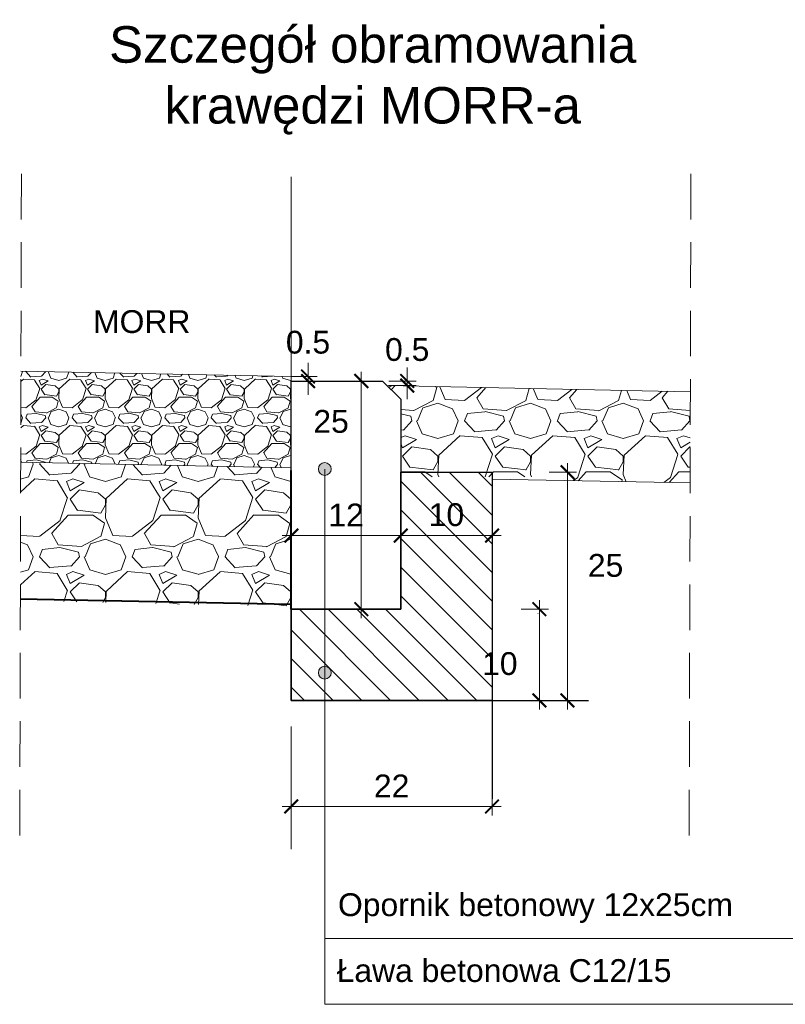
# Model space of a CAD drawing. Header units: millimetres. Extents: x -32728 to 13651, y -21222 to 1549.
# Tile 18 of 19: x 13470 to 13553, y 655 to 763. Entities that reach past the tile are written whole.
import ezdxf

# ---------------------------------------------------------------- set-up
doc = ezdxf.new("R2010")
doc.units = ezdxf.units.MM
doc.linetypes.add('ACAD_ISO04W100', pattern=[30, 24, -3, 0, -3])
doc.linetypes.add('DASHED', pattern=[0.75, 0.5, -0.25])
for name, color, linetype, lineweight in [('7 przekroj kraweznik opornik betonowy', 5, 'Continuous', 30), ('7 przekroj lawa betonowa', 250, 'Continuous', 30), ('7 przekroj niweleta', 250, 'Continuous', 9), ('7 przekroj osie', 22, 'ACAD_ISO04W100', 15), ('7 przekroj przerywana1', 250, 'DASHED', 9), ('7 przekroj wymiary', 250, 'Continuous', 9)]:
    doc.layers.add(name, color=color, linetype=linetype, lineweight=lineweight)
doc.layers.add('pomoc', color=2, linetype='Continuous', lineweight=30, plot=False)
doc.styles.add('ARIAL2.5', font='arial.ttf', dxfattribs={"height": 2.5})
doc.dimstyles.new('konstrukcyjne', dxfattribs={"dimtxt": 2.5, "dimasz": 2, "dimexe": 1, "dimexo": 0.0625, "dimgap": 1, "dimtad": 3, "dimtih": 1, "dimtoh": 1, "dimdec": 0, "dimzin": 0, "dimdsep": 46, "dimtxsty": 'ARIAL2.5', "dimblk": 'ARCHTICK', "dimcen": 15, "dimdle": 1, "dimadec": 0, "dimazin": 0, "dimtfac": 1, "dimtdec": 0, "dimtmove": 0, "dimatfit": 3, "dimfxl": 2, "dimfxlon": 1, "dimtolj": 1, "dimtzin": 0, "dimlwd": -1, "dimlwe": 0, "dimarcsym": 0})

# ---------------------------------------------------------------- blocks, each defined once
blk = doc.blocks.new('_ArchTick')
at = {"color": 0, "linetype": 'ByBlock', "const_width": 0.15}
blk.add_lwpolyline([(-0.5, -0.5), (0.5, 0.5)], dxfattribs=at)
blk = doc.blocks.new('*D287')
at = {"layer": '7 przekroj wymiary', "color": 0, "lineweight": 0}
for p, q in [((13499.33, 678.54), (13499.33, 675.54)), ((13521.33, 678.54), (13521.33, 675.54))]:
    blk.add_line(p, q, dxfattribs=at)
at = {"layer": '7 przekroj wymiary', "color": 0}
blk.add_line((13498.33, 676.54), (13522.33, 676.54), dxfattribs=at)
at = {"layer": 'Defpoints', "color": 0}
for p in [(13499.33, 688.16), (13521.33, 688.16), (13521.33, 676.54)]:
    blk.add_point(p, dxfattribs=at)
at = {"layer": '7 przekroj wymiary', "color": 0, "xscale": 1.5, "yscale": 1.5, "zscale": 1.5, "rotation": 180}
blk.add_blockref('_ArchTick', (13499.33, 676.54), dxfattribs=at)
at = {"layer": '7 przekroj wymiary', "color": 0, "xscale": 1.5, "yscale": 1.5, "zscale": 1.5}
blk.add_blockref('_ArchTick', (13521.33, 676.54), dxfattribs=at)
at = {"layer": '7 przekroj wymiary', "color": 0, "insert": (13510.33, 678.79), "char_height": 2.5, "attachment_point": 5, "style": 'ARIAL2.5'}
blk.add_mtext('\\A1;22', dxfattribs=at)
blk = doc.blocks.new('*D288')
at = {"layer": '7 przekroj wymiary', "color": 0, "lineweight": 0}
for p, q in [((13524.51, 698.16), (13527.51, 698.16)), ((13524.51, 688.16), (13527.51, 688.16))]:
    blk.add_line(p, q, dxfattribs=at)
at = {"layer": '7 przekroj wymiary', "color": 0}
blk.add_line((13526.51, 699.16), (13526.51, 687.16), dxfattribs=at)
at = {"layer": 'Defpoints', "color": 0}
for p in [(13509.33, 698.16), (13509.33, 688.16), (13526.51, 688.16)]:
    blk.add_point(p, dxfattribs=at)
at = {"layer": '7 przekroj wymiary', "color": 0, "xscale": 1.5, "yscale": 1.5, "zscale": 1.5}
for p, rotation in [((13526.51, 698.16), 90), ((13526.51, 688.16), 270)]:
    blk.add_blockref('_ArchTick', p, dxfattribs=dict(at, rotation=rotation))
at = {"layer": '7 przekroj wymiary', "color": 0, "insert": (13522.18, 692.18), "char_height": 2.5, "attachment_point": 5, "style": 'ARIAL2.5'}
blk.add_mtext('\\A1;10', dxfattribs=at)
blk = doc.blocks.new('*D289')
at = {"layer": '7 przekroj wymiary', "color": 0, "lineweight": 0}
for p, q in [((13521.33, 708.22), (13521.33, 705.22)), ((13511.33, 704.22), (13511.33, 707.22))]:
    blk.add_line(p, q, dxfattribs=at)
at = {"layer": '7 przekroj wymiary', "color": 0}
blk.add_line((13522.33, 706.22), (13510.33, 706.22), dxfattribs=at)
at = {"layer": 'Defpoints', "color": 0}
for p in [(13521.33, 712.92), (13511.33, 706.22), (13511.33, 698.16)]:
    blk.add_point(p, dxfattribs=at)
at = {"layer": '7 przekroj wymiary', "color": 0, "xscale": 1.5, "yscale": 1.5, "zscale": 1.5, "rotation": 180}
blk.add_blockref('_ArchTick', (13511.33, 706.22), dxfattribs=at)
at = {"layer": '7 przekroj wymiary', "color": 0, "xscale": 1.5, "yscale": 1.5, "zscale": 1.5}
blk.add_blockref('_ArchTick', (13521.33, 706.22), dxfattribs=at)
at = {"layer": '7 przekroj wymiary', "color": 0, "insert": (13516.33, 708.5), "char_height": 2.5, "attachment_point": 5, "style": 'ARIAL2.5'}
blk.add_mtext('\\A1;10', dxfattribs=at)
blk = doc.blocks.new('*D290')
at = {"layer": '7 przekroj wymiary', "color": 0}
blk.add_line((13529.6, 714.16), (13529.6, 687.16), dxfattribs=at)
at = {"layer": '7 przekroj wymiary', "color": 0, "lineweight": 0}
for p, q in [((13527.6, 713.16), (13530.6, 713.16)), ((13531.6, 688.16), (13528.6, 688.16))]:
    blk.add_line(p, q, dxfattribs=at)
at = {"layer": 'Defpoints', "color": 0}
for p in [(13511.33, 713.16), (13529.6, 688.16), (13531.9, 688.16)]:
    blk.add_point(p, dxfattribs=at)
at = {"layer": '7 przekroj wymiary', "color": 0, "xscale": 1.5, "yscale": 1.5, "zscale": 1.5}
for p, rotation in [((13529.6, 713.16), 90), ((13529.6, 688.16), 270)]:
    blk.add_blockref('_ArchTick', p, dxfattribs=dict(at, rotation=rotation))
at = {"layer": '7 przekroj wymiary', "color": 0, "insert": (13533.77, 702.94), "char_height": 2.5, "attachment_point": 5, "style": 'ARIAL2.5'}
blk.add_mtext('\\A1;25', dxfattribs=at)
blk = doc.blocks.new('*D291')
at = {"layer": '7 przekroj wymiary', "color": 0}
blk.add_line((13507, 697.16), (13507, 724.16), dxfattribs=at)
at = {"layer": '7 przekroj wymiary', "color": 0, "lineweight": 0}
for p, q in [((13509, 723.16), (13506, 723.16)), ((13509, 698.16), (13506, 698.16))]:
    blk.add_line(p, q, dxfattribs=at)
at = {"layer": 'Defpoints', "color": 0}
for p in [(13507, 723.16), (13509.33, 723.16), (13509.33, 698.16)]:
    blk.add_point(p, dxfattribs=at)
at = {"layer": '7 przekroj wymiary', "color": 0, "xscale": 1.5, "yscale": 1.5, "zscale": 1.5}
for p, rotation in [((13507, 723.16), 90), ((13507, 698.16), 270)]:
    blk.add_blockref('_ArchTick', p, dxfattribs=dict(at, rotation=rotation))
at = {"layer": '7 przekroj wymiary', "color": 0, "insert": (13503.69, 718.72), "char_height": 2.5, "attachment_point": 5, "style": 'ARIAL2.5'}
blk.add_mtext('\\A1;25', dxfattribs=at)
blk = doc.blocks.new('*D292')
at = {"layer": '7 przekroj wymiary', "color": 0, "lineweight": 0}
for p, q in [((13499.33, 708.22), (13499.33, 705.22)), ((13511.33, 708.22), (13511.33, 705.22))]:
    blk.add_line(p, q, dxfattribs=at)
at = {"layer": '7 przekroj wymiary', "color": 0}
blk.add_line((13498.33, 706.22), (13512.33, 706.22), dxfattribs=at)
at = {"layer": 'Defpoints', "color": 0}
for p in [(13499.33, 713.16), (13511.33, 713.16), (13511.33, 706.22)]:
    blk.add_point(p, dxfattribs=at)
at = {"layer": '7 przekroj wymiary', "color": 0, "xscale": 1.5, "yscale": 1.5, "zscale": 1.5, "rotation": 180}
blk.add_blockref('_ArchTick', (13499.33, 706.22), dxfattribs=at)
at = {"layer": '7 przekroj wymiary', "color": 0, "xscale": 1.5, "yscale": 1.5, "zscale": 1.5}
blk.add_blockref('_ArchTick', (13511.33, 706.22), dxfattribs=at)
at = {"layer": '7 przekroj wymiary', "color": 0, "insert": (13505.33, 708.48), "char_height": 2.5, "attachment_point": 5, "style": 'ARIAL2.5'}
blk.add_mtext('\\A1;12', dxfattribs=at)
blk = doc.blocks.new('*D295')
at = {"layer": '7 przekroj wymiary', "color": 0}
for p, q in [((13512.03, 723.16), (13512.03, 724.66)), ((13512.03, 723.16), (13512.03, 722.66)), ((13512.03, 722.66), (13512.03, 721.16))]:
    blk.add_line(p, q, dxfattribs=at)
at = {"layer": '7 przekroj wymiary', "color": 0, "lineweight": 0}
for p, q in [((13510.03, 723.16), (13513.03, 723.16)), ((13510.03, 722.66), (13513.03, 722.66))]:
    blk.add_line(p, q, dxfattribs=at)
at = {"layer": 'Defpoints', "color": 0}
for p in [(13509.33, 723.16), (13509.83, 722.66), (13512.03, 722.66)]:
    blk.add_point(p, dxfattribs=at)
at = {"layer": '7 przekroj wymiary', "color": 0, "xscale": 1.5, "yscale": 1.5, "zscale": 1.5}
for p, rotation in [((13512.03, 723.16), 270), ((13512.03, 722.66), 90)]:
    blk.add_blockref('_ArchTick', p, dxfattribs=dict(at, rotation=rotation))
at = {"layer": '7 przekroj wymiary', "color": 0, "insert": (13512.03, 726.6), "char_height": 2.5, "attachment_point": 5, "style": 'ARIAL2.5'}
blk.add_mtext('\\A1;0.5', dxfattribs=at)
blk = doc.blocks.new('*D296')
at = {"layer": '7 przekroj wymiary', "color": 0}
for p, q in [((13501.16, 723.66), (13501.16, 725.16)), ((13501.16, 723.66), (13501.16, 723.16)), ((13501.16, 723.16), (13501.16, 721.66))]:
    blk.add_line(p, q, dxfattribs=at)
at = {"layer": '7 przekroj wymiary', "color": 0, "lineweight": 0}
for p, q in [((13499.39, 723.66), (13502.16, 723.66)), ((13499.39, 723.16), (13502.16, 723.16))]:
    blk.add_line(p, q, dxfattribs=at)
at = {"layer": 'Defpoints', "color": 0}
for p in [(13499.33, 723.66), (13499.33, 723.16), (13501.16, 723.16)]:
    blk.add_point(p, dxfattribs=at)
at = {"layer": '7 przekroj wymiary', "color": 0, "xscale": 1.5, "yscale": 1.5, "zscale": 1.5}
for p, rotation in [((13501.16, 723.66), 270), ((13501.16, 723.16), 90)]:
    blk.add_blockref('_ArchTick', p, dxfattribs=dict(at, rotation=rotation))
at = {"layer": '7 przekroj wymiary', "color": 0, "insert": (13501.16, 727.4), "char_height": 2.5, "attachment_point": 5, "style": 'ARIAL2.5'}
blk.add_mtext('\\A1;0.5', dxfattribs=at)

msp = doc.modelspace()

# ---------------------------------------------------------------- hatches: boundary and pattern name
at = {"layer": '7 przekroj wymiary'}
h = msp.add_hatch(dxfattribs=at)
h.set_pattern_fill('GRAVEL', color=256, scale=0.2, angle=180, style=0)
h.set_pattern_definition([(228.0127875, (-5477062.73084, -5765182.52025), (-40.640000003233, -45.719999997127), [0.68344288, -67.660967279]), (184.969741, (-5477063.18804, -5765183.02825), (60.9599999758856, 5.0800002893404), [1.17280944, -116.108097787]), (132.5104471, (-5477064.35644, -5765183.12985), (50.800000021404, -55.879999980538), [0.82696304, -81.8694455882]), (267.273689, (-5477066.33764, -5765184.39985), (5.080000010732, 101.5999999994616), [1.06800904, -105.7328748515]), (292.83365418, (-5477066.38844, -5765185.46665), (-25.400000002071, 60.959999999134), [1.0472674, -103.6796154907]), (357.273689, (-5477065.98204, -5765186.43185), (-101.5999999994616, 5.080000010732), [1.06800904, -105.7328748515]), (37.69424047, (-5477064.91524, -5765186.48265), (-66.039999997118, -50.8000000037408), [1.41238732, -139.8262306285]), (72.25532837, (-5477063.79764, -5765185.61905), (35.5600000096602, 111.7599999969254), [1.33343904, -132.0105132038]), (121.42956562, (-5477063.39124, -5765184.34905), (-40.640000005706, 66.039999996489), [1.071626, -106.0910913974]), (175.2363583, (-5477063.95004, -5765183.43465), (55.879999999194, -5.08000000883), [1.22342656, -59.9478739]), (222.3974378, (-5477065.16924, -5765183.33305), (-60.9599999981, -55.8800000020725), [1.58215584, -156.6335450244]), (138.81407483, (-5477061.30844, -5765184.45065), (-35.55999999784, 30.48000000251), [0.54000908, -53.4611316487]), (171.4692344, (-5477061.71484, -5765184.09505), (66.04000000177, -10.159999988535), [1.02736396, -101.709277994]), (225, (-5477062.731, -5765183.9426), (-5e-12, -5.08), [0.71841868, -6.465786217]), (203.19859051, (-5477063.08644, -5765183.33305), (25.4000000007, 10.159999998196), [0.38688264, -38.3012447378]), (291.80140949, (-5477063.442, -5765183.48545), (-5.08000000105, 15.23999999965), [0.54713124, -26.80950598]), (30.96375653, (-5477063.2388, -5765183.99345), (15.24000000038, 10.15999999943), [0.88863932, -28.7325963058]), (161.56505118, (-5477062.4768, -5765183.5362), (10.16000000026, -5.07999999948), [0.64257428, -15.4217962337]), (16.389540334, (-5477066.38844, -5765183.48545), (50.800000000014, 15.239999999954), [0.900176, -89.117653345]), (70.34617594, (-5477065.52484, -5765183.23145), (-20.32000000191, -55.879999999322), [0.75519788, -74.7644313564]), (293.19859051, (-5477062.47684, -5765182.52025), (-10.159999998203, 25.40000000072), [0.7737602, -37.9143671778]), (343.61045967, (-5477062.17204, -5765183.23145), (-50.800000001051, 15.239999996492), [0.900176, -89.117653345]), (339.44395478, (-5477066.38844, -5765186.63505), (-25.39999999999, 10.160000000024), [0.8680704, -42.5354686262]), (294.7751406, (-5477065.57564, -5765186.93985), (-25.400000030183, 55.879999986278), [0.72734424, -72.0071867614]), (66.80140949, (-5477062.42604, -5765187.60025), (10.15999999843, 25.40000000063), [0.7737602, -37.9143671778]), (17.35402464, (-5477062.12124, -5765186.88905), (-66.039999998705, -20.320000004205), [0.85156548, -84.3047519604]), (69.44395478, (-5477064.91524, -5765187.60025), (-10.1600000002, -25.39999999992), [0.4340352, -42.9695038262]), (101.309932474, (-5477062.7308, -5765187.60025), (-5.07999999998, 20.32), [0.2590292, -25.643989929]), (165.963756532, (-5477062.7816, -5765187.3462), (15.24, -5.08000000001), [1.0472674, -19.898109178]), (186.00900596, (-5477063.79764, -5765187.09225), (50.799999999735, 5.0800000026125), [0.970534, -96.0827297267]), (303.69006753, (-5477063.2388, -5765184.4506), (-5.0800000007, 10.15999999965), [0.73264776, -17.5835527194]), (353.15722659, (-5477062.83244, -5765185.06025), (86.360000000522, -10.1599999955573), [1.27911352, -126.63201813]), (60.9453959, (-5477061.56244, -5765185.21265), (-20.320000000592, -35.559999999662), [0.52301648, -51.7787846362]), (90, (-5477061.3084, -5765184.7554), (-5.08, 5.08), [0.3048, -4.7752]), (120.25643716, (-5477063.89924, -5765186.93985), (20.319999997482, -35.560000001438), [0.70573392, -69.8678815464]), (48.0127875, (-5477064.25484, -5765186.33025), (40.640000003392, 45.719999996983), [1.36688576, -66.977524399]), (360, (-5477063.3404, -5765185.314), (5.08, 5.08), [1.3208, -3.7592]), (325.3048465, (-5477062.01964, -5765185.31425), (50.800000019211, -35.559999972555), [0.80321912, -79.5186334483]), (254.0546041, (-5477061.35924, -5765185.77145), (-5.079999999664, -20.320000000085), [0.73965816, -36.2433000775]), (207.64597536, (-5477061.56244, -5765186.48265), (-96.520000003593, -50.799999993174), [1.2042902, -119.224928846]), (175.42607874, (-5477062.62924, -5765187.04145), (-66.039999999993, 5.080000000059), [1.27405892, -126.1316929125])])
h.paths.add_polyline_path([(13499.328, 723.661), (13499.328, 713.661), (13469.668, 714.254), (13469.693, 724.253)])
h = msp.add_hatch(dxfattribs=at)
h.set_pattern_fill('GRAVEL', color=256, scale=0.4, angle=360, style=0)
h.set_pattern_definition([(228.0127875, (-5458399.37086, -5763973.8323), (-81.280000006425, -91.43999999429), [1.36688576, -135.321934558]), (184.969741, (-5458400.28526, -5763974.84828), (121.919999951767, 10.160000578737), [2.34561888, -232.216195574]), (132.5104471, (-5458402.62206, -5763975.0515), (101.60000004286, -111.75999996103), [1.65392608, -163.738891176]), (267.273689, (-5458406.58446, -5763977.5915), (10.16000002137, 203.199999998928), [2.13601808, -211.465749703]), (292.83365418, (-5458406.68606, -5763979.7251), (-50.800000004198, 121.919999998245), [2.0945348, -207.359230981]), (357.273689, (-5458405.87326, -5763981.6555), (-203.199999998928, 10.16000002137), [2.13601808, -211.465749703]), (37.69424047, (-5458403.73966, -5763981.75708), (-132.07999999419, -101.600000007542), [2.82477464, -279.652461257]), (72.25532837, (-5458401.50446, -5763980.02988), (71.120000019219, 223.519999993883), [2.66687808, -264.021026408]), (121.42956562, (-5458400.69166, -5763977.4899), (-81.280000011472, 132.07999999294), [2.143252, -212.182182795]), (175.2363583, (-5458401.80926, -5763975.6611), (111.75999999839, -10.16000001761), [2.44685312, -119.8957478]), (222.3974378, (-5458404.24766, -5763975.45788), (-121.919999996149, -111.760000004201), [3.16431168, -313.267090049]), (138.81407483, (-5458396.5261, -5763977.6931), (-71.11999999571, 60.96000000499), [1.08001816, -106.922263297]), (171.4692344, (-5458397.33886, -5763976.9819), (132.08000000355, -20.31999997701), [2.05472792, -203.418555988]), (225, (-5458399.371, -5763976.677), (-5e-12, -10.16), [1.43683736, -12.931572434]), (203.19859051, (-5458400.082, -5763975.4579), (50.8000000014, 20.31999999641), [0.77376528, -76.602489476]), (291.80140949, (-5458400.7933, -5763975.7627), (-10.1600000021, 30.4799999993), [1.09426248, -53.61901196]), (30.96375653, (-5458400.3869, -5763976.7787), (30.48000000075, 20.31999999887), [1.77727864, -57.465192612]), (161.56505118, (-5458398.863, -5763975.8643), (20.3200000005, -10.159999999), [1.28514856, -30.843592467]), (16.389540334, (-5458406.68606, -5763975.7627), (101.600000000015, 30.479999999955), [1.800352, -178.23530669]), (70.34617594, (-5458404.95886, -5763975.2547), (-40.64000000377, -111.759999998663), [1.51039576, -149.528862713]), (293.19859051, (-5458398.8629, -5763973.8323), (-20.31999999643, 50.80000000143), [1.5475204, -75.828734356]), (343.61045967, (-5458398.25326, -5763975.2547), (-101.600000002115, 30.479999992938), [1.800352, -178.23530669]), (339.44395478, (-5458406.686, -5763982.0619), (-50.79999999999, 20.32000000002), [1.7361408, -85.070937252]), (294.7751406, (-5458405.06046, -5763982.6715), (-50.80000006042, 111.75999997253), [1.45468848, -144.014373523]), (66.80140949, (-5458398.7613, -5763983.9923), (20.31999999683, 50.80000000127), [1.5475204, -75.828734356]), (17.35402464, (-5458398.15166, -5763982.5699), (-132.07999999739, -40.64000000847), [1.70313096, -168.609503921]), (69.44395478, (-5458403.7397, -5763983.9923), (-20.32000000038, -50.79999999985), [0.8680704, -85.939007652]), (101.309932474, (-5458399.3709, -5763983.9923), (-10.16, 40.64), [0.5180584, -51.287979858]), (165.963756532, (-5458399.4725, -5763983.4843), (30.48, -10.16), [2.0945348, -39.796218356]), (186.00900596, (-5458401.50446, -5763982.9763), (101.599999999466, 10.16000000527), [1.941068, -192.165459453]), (303.69006753, (-5458400.3869, -5763977.693), (-10.1600000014, 20.3199999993), [1.46529552, -35.167105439]), (353.15722659, (-5458399.57406, -5763978.91228), (172.720000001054, -20.319999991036), [2.55822704, -253.26403626]), (60.9453959, (-5458397.0341, -5763979.2171), (-40.64000000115, -71.11999999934), [1.04603296, -103.557569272]), (90, (-5458396.526, -5763978.303), (-10.16, 10.16), [0.6096, -9.5504]), (120.25643716, (-5458401.70766, -5763982.6715), (40.639999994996, -71.12000000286), [1.41146784, -139.735763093]), (48.0127875, (-5458402.41886, -5763981.4523), (81.28000000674, 91.439999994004), [2.73377152, -133.955048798]), (360, (-5458400.59, -5763979.42), (10.16, 10.16), [2.6416, -7.5184]), (325.3048465, (-5458397.94846, -5763979.4203), (101.600000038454, -71.119999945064), [1.60643824, -159.037266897]), (254.0546041, (-5458396.6277, -5763980.3347), (-10.1599999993, -40.64000000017), [1.47931632, -72.486600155]), (207.64597536, (-5458397.03406, -5763981.75708), (-193.04000000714, -101.599999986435), [2.4085804, -238.449857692]), (175.42607874, (-5458399.16766, -5763982.87468), (-132.07999999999, 10.160000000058), [2.54811784, -252.263385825])])
h.paths.add_polyline_path([(13509.828, 722.661), (13543.055, 721.986), (13543.03, 711.987), (13526.328, 712.321), (13526.328, 712.661), (13511.328, 712.661), (13511.328, 721.161)])
h = msp.add_hatch(dxfattribs=at)
h.set_pattern_fill('GRAVEL', color=256, scale=0.4, angle=180, style=0)
h.set_pattern_definition([(228.0127875, (-5477059.07324, -5765177.44025), (-81.280000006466, -91.43999999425), [1.36688576, -135.321934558]), (184.969741, (-5477059.98764, -5765178.45625), (121.919999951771, 10.16000057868), [2.34561888, -232.216195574]), (132.5104471, (-5477062.32444, -5765178.65945), (101.60000004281, -111.759999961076), [1.65392608, -163.738891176]), (267.273689, (-5477066.28684, -5765181.19945), (10.160000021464, 203.199999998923), [2.13601808, -211.465749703]), (292.83365418, (-5477066.38844, -5765183.33305), (-50.800000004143, 121.919999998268), [2.0945348, -207.359230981]), (357.273689, (-5477065.57564, -5765185.26345), (-203.199999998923, 10.160000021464), [2.13601808, -211.465749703]), (37.69424047, (-5477063.44204, -5765185.36505), (-132.079999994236, -101.600000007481), [2.82477464, -279.652461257]), (72.25532837, (-5477061.20684, -5765183.63785), (71.12000001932, 223.51999999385), [2.66687808, -264.021026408]), (121.42956562, (-5477060.39404, -5765181.09785), (-81.280000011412, 132.079999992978), [2.143252, -212.182182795]), (175.2363583, (-5477061.5116, -5765179.26905), (111.75999999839, -10.16000001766), [2.44685312, -119.8957478]), (222.3974378, (-5477063.95004, -5765179.06585), (-121.9199999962, -111.760000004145), [3.16431168, -313.267090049]), (138.81407483, (-5477056.2284, -5765181.30105), (-71.11999999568, 60.96000000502), [1.08001816, -106.922263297]), (171.4692344, (-5477057.04124, -5765180.58985), (132.08000000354, -20.31999997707), [2.05472792, -203.418555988]), (225, (-5477059.073, -5765180.285), (-9e-12, -10.16), [1.43683736, -12.931572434]), (203.19859051, (-5477059.7844, -5765179.0658), (50.8000000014, 20.3199999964), [0.77376528, -76.602489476]), (291.80140949, (-5477060.4956, -5765179.3706), (-10.1600000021, 30.4799999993), [1.09426248, -53.61901196]), (30.96375653, (-5477060.0892, -5765180.3866), (30.48000000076, 20.31999999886), [1.77727864, -57.465192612]), (161.56505118, (-5477058.5652, -5765179.4722), (20.3200000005, -10.159999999), [1.28514856, -30.843592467]), (16.389540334, (-5477066.38844, -5765179.37065), (101.60000000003, 30.47999999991), [1.800352, -178.23530669]), (70.34617594, (-5477064.66124, -5765178.86265), (-40.64000000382, -111.759999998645), [1.51039576, -149.528862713]), (293.19859051, (-5477058.5652, -5765177.4402), (-20.3199999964, 50.80000000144), [1.5475204, -75.828734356]), (343.61045967, (-5477057.95564, -5765178.86265), (-101.6000000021, 30.479999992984), [1.800352, -178.23530669]), (339.44395478, (-5477066.3884, -5765185.6698), (-50.79999999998, 20.32000000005), [1.7361408, -85.070937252]), (294.7751406, (-5477064.76284, -5765186.27945), (-50.800000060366, 111.759999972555), [1.45468848, -144.014373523]), (66.80140949, (-5477058.4636, -5765187.6002), (20.31999999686, 50.80000000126), [1.5475204, -75.828734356]), (17.35402464, (-5477057.85404, -5765186.17785), (-132.07999999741, -40.64000000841), [1.70313096, -168.609503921]), (69.44395478, (-5477063.442, -5765187.6002), (-20.3200000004, -50.79999999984), [0.8680704, -85.939007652]), (101.309932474, (-5477059.0732, -5765187.6002), (-10.15999999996, 40.64), [0.5180584, -51.287979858]), (165.963756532, (-5477059.1748, -5765187.0922), (30.48, -10.16), [2.0945348, -39.796218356]), (186.00900596, (-5477061.20684, -5765186.58425), (101.59999999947, 10.160000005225), [1.941068, -192.165459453]), (303.69006753, (-5477060.0892, -5765181.301), (-10.1600000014, 20.3199999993), [1.46529552, -35.167105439]), (353.15722659, (-5477059.27644, -5765182.52025), (172.720000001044, -20.319999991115), [2.55822704, -253.26403626]), (60.9453959, (-5477056.7364, -5765182.82505), (-40.64000000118, -71.11999999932), [1.04603296, -103.557569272]), (90, (-5477056.228, -5765181.911), (-10.16, 10.16), [0.6096, -9.5504]), (120.25643716, (-5477061.41004, -5765186.27945), (40.639999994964, -71.120000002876), [1.41146784, -139.735763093]), (48.0127875, (-5477062.12124, -5765185.06025), (81.280000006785, 91.43999999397), [2.73377152, -133.955048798]), (360, (-5477060.292, -5765183.028), (10.16, 10.16), [2.6416, -7.5184]), (325.3048465, (-5477057.65084, -5765183.02825), (101.60000003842, -71.11999994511), [1.60643824, -159.037266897]), (254.0546041, (-5477056.33, -5765183.9426), (-10.15999999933, -40.64000000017), [1.47931632, -72.486600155]), (207.64597536, (-5477056.73644, -5765185.36505), (-193.040000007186, -101.599999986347), [2.4085804, -238.449857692]), (175.42607874, (-5477058.87004, -5765186.48265), (-132.079999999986, 10.160000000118), [2.54811784, -252.263385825])])
h.paths.add_polyline_path([(13469.631, 699.091), (13469.668, 714.254), (13499.328, 713.661), (13499.328, 713.461), (13499.328, 710.961), (13499.328, 698.461)])
for points in [[(13502.3, 713.517, -1), (13503.7, 713.517, -1)], [(13502.3, 691.196, -1), (13503.7, 691.196, -1)]]:
    msp.add_hatch(color=256, dxfattribs=at).paths.add_polyline_path(points)
h = msp.add_hatch(dxfattribs=at)
h.set_pattern_fill('ANSI31', color=256, scale=0.7, style=0)
h.set_pattern_definition([(135, (14801.7878, 2985.9935), (1.5715448, 1.5715448), [])])
h.paths.add_polyline_path([(13499.328, 698.161), (13511.328, 698.161), (13511.328, 713.161), (13521.328, 713.161), (13521.328, 688.161), (13514.328, 688.161), (13499.328, 688.161)])

# ---------------------------------------------------------------- linework, layer by layer
at = {"layer": '7 przekroj kraweznik opornik betonowy'}
msp.add_lwpolyline([(13511.328, 698.161), (13499.328, 698.161), (13499.328, 723.161), (13509.328, 723.161), (13509.328, 723.161), (13511.328, 721.161), (13511.328, 698.161)], dxfattribs=at)
at = {"layer": '7 przekroj lawa betonowa'}
msp.add_lwpolyline([(13514.328, 688.161), (13499.328, 688.161), (13499.328, 698.161), (13511.328, 698.161), (13511.328, 713.161), (13521.328, 713.161), (13521.328, 713.161), (13521.328, 688.161)], close=True, dxfattribs=at)
at = {"layer": '7 przekroj niweleta'}
for p, q in [((13499.328, 723.661), (13469.693, 724.253)), ((13499.328, 713.661), (13469.668, 714.254)), ((13526.328, 697.701), (13526.369, 697.702))]:
    msp.add_line(p, q, dxfattribs=at)
at = {"layer": '7 przekroj niweleta', "lineweight": 40}
msp.add_line((13499.328, 698.661), (13469.632, 699.255), dxfattribs=at)
at = {"layer": '7 przekroj niweleta', "lineweight": 40, "flags": 128}
msp.add_lwpolyline([(13499.328, 698.161), (13499.328, 713.361)], dxfattribs=at)
at = {"layer": '7 przekroj osie'}
msp.add_line((13499.328, 745.52), (13499.328, 671.847), dxfattribs=at)
at = {"layer": '7 przekroj przerywana1', "ltscale": 10}
for p, q in [((13469.747, 745.87), (13469.565, 671.735)), ((13543.113, 745.87), (13542.93, 671.735))]:
    msp.add_line(p, q, dxfattribs=at)
at = {"layer": '7 przekroj wymiary'}
for p, q in [((13543.055, 721.986), (13509.828, 722.661)), ((13503, 713.517), (13503, 654.859)), ((13511.328, 698.161), (13511.328, 713.161)), ((13511.328, 698.161), (13511.328, 713.161)), ((13543.03, 711.987), (13521.328, 712.421)), ((13503, 662.068), (13565, 662.068)), ((13503, 654.859), (13565, 654.859))]:
    msp.add_line(p, q, dxfattribs=at)
for centre in [(13503, 713.517), (13503, 691.196)]:
    msp.add_circle(centre, 0.7, dxfattribs=at)
at = {"layer": 'pomoc'}
for p, q in [((13511.328, 713.161), (13521.328, 713.161)), ((13521.328, 713.161), (13521.328, 677.376)), ((13499.328, 698.161), (13499.328, 688.161)), ((13499.328, 688.161), (13531.904, 688.161))]:
    msp.add_line(p, q, dxfattribs=at)

# ---------------------------------------------------------------- texts
at = {"layer": '7 przekroj wymiary', "style": 'ARIAL2.5'}
for s, p in [('MORR', (13477.604, 728.426)), ('Opornik betonowy 12x25cm', (13504.445, 664.526)), ('Ława betonowa C12/15', (13504.296, 657.307))]:
    msp.add_text(s, height=2.5, dxfattribs=at).set_placement(p)
at = {"layer": '7 przekroj wymiary', "insert": (13508.243, 756.105), "char_height": 4, "width": 87.60739, "attachment_point": 5, "style": 'ARIAL2.5'}
msp.add_mtext('Szczegół obramowania \\Pkrawędzi MORR-a', dxfattribs=at)

# ---------------------------------------------------------------- dimensions: what is measured, and where the dimension line sits
at = {"layer": '7 przekroj wymiary'}
for base, p1, p2, override, picture, middle in [((13501.165, 723.161), (13499.328, 723.661), (13499.328, 723.161), {"dimasz": 1.5, "dimdec": 1, "dimblk": 'ArchTick', "dimtmove": 2}, '*D296', (13501.165, 727.396)), ((13512.033, 722.661), (13509.328, 723.161), (13509.828, 722.661), {"dimasz": 1.5, "dimdec": 1, "dimblk": 'ArchTick', "dimtmove": 2}, '*D295', (13512.033, 726.596)), ((13506.998, 723.161), (13509.328, 698.161), (13509.328, 723.161), {"dimasz": 1.5, "dimtmove": 2}, '*D291', (13503.69, 718.717)), ((13529.601, 688.161), (13511.328, 713.161), (13531.904, 688.161), {"dimasz": 1.5, "dimtmove": 2}, '*D290', (13533.77, 702.937)), ((13526.514, 688.161), (13509.328, 698.161), (13509.328, 688.161), {"dimasz": 1.5, "dimtmove": 2}, '*D288', (13522.184, 692.176))]:
    dim = msp.add_linear_dim(base=base, p1=p1, p2=p2, angle=90, dimstyle='konstrukcyjne', override=override, dxfattribs=at)
    dim.commit()
    dim.dimension.update_dxf_attribs({"geometry": picture, "text_midpoint": middle, "dimtype": 160})
for base, p1, p2, picture, middle in [((13511.328, 706.223), (13499.328, 713.161), (13511.328, 713.161), '*D292', (13505.328, 708.478)), ((13511.328, 706.223), (13521.328, 712.921), (13511.328, 698.161), '*D289', (13516.328, 708.5)), ((13521.328, 676.536), (13499.328, 688.161), (13521.328, 688.161), '*D287', (13510.328, 678.791))]:
    dim = msp.add_linear_dim(base=base, p1=p1, p2=p2, dimstyle='konstrukcyjne', override={"dimasz": 1.5, "dimtmove": 2}, dxfattribs=at)
    dim.commit()
    dim.dimension.update_dxf_attribs({"geometry": picture, "text_midpoint": middle})

doc.saveas('drawing.dxf')
